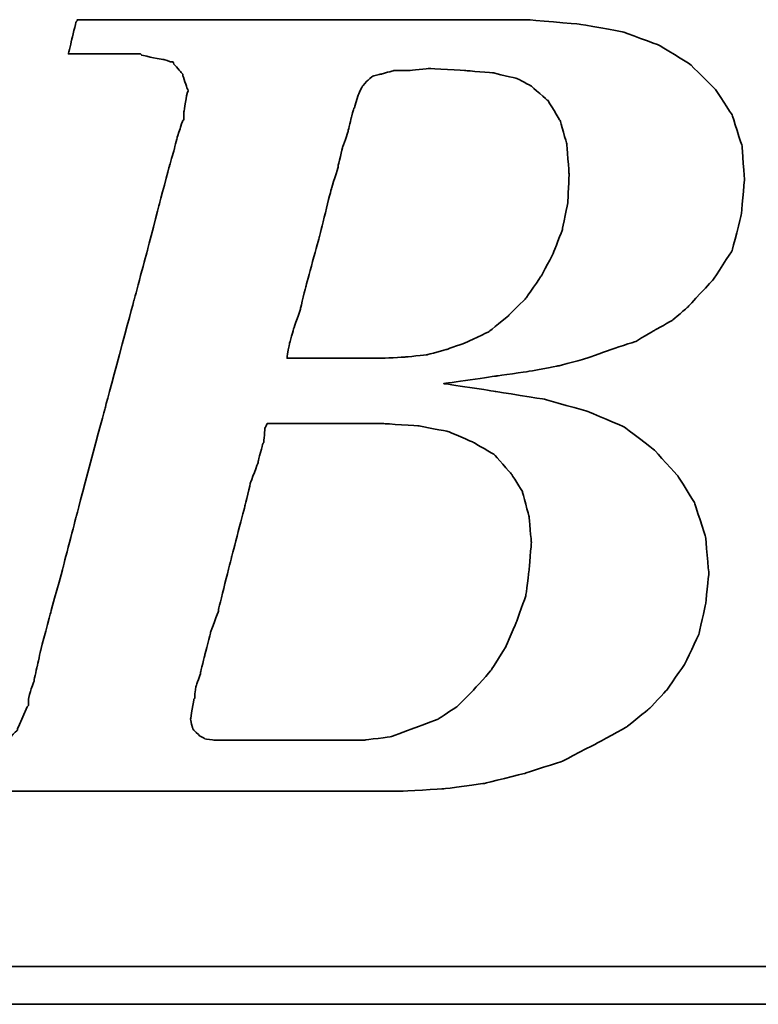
# Model space of a CAD drawing. Header units: millimetres. Extents: x 399 to 570, y 443 to 549.
# Tile 23 of 40: x 532.47 to 533.98, y 505.84 to 507.84. Entities that reach past the tile are written whole.
import ezdxf

# ---------------------------------------------------------------- set-up
doc = ezdxf.new("R2010")
doc.units = ezdxf.units.MM
doc.header["$LTSCALE"] = 0.1
doc.layers.add('DIM', color=4, linetype='CONTINUOUS')
doc.layers.add('layer 1', color=7, linetype='CONTINUOUS')

# ---------------------------------------------------------------- blocks, each defined once
blk = doc.blocks.new('TBI MOTION logo(完整正式版)')
at = {"layer": 'layer 1', "color": 22, "lineweight": 35}
for points, knots in [([(-64.65375, -6.86375), (-64.65375, -6.86375), (-64.84375, -7.29625), (-64.84375, -7.29625), (-64.84375, -7.29625), (-64.84375, -7.29625), (-64.86875, -7.34375), (-64.86875, -7.34375), (-64.86875, -7.34375), (-64.86875, -7.34375), (-64.86875, -7.36875), (-64.86875, -7.36875), (-64.86875, -7.36875), (-64.86875, -7.36875), (-65.15375, -7.65375), (-65.15375, -7.65375), (-65.15375, -7.65375), (-65.15375, -7.65375), (-65.17875, -7.65375), (-65.17875, -7.65375), (-65.17875, -7.65375), (-65.17875, -7.65375), (-65.20375, -7.67875), (-65.20375, -7.67875), (-65.20375, -7.67875), (-65.20375, -7.67875), (-65.58875, -7.87125), (-65.58875, -7.87125), (-65.58875, -7.87125), (-65.58875, -7.87125), (-65.63375, -7.87125), (-65.63375, -7.87125), (-65.63375, -7.87125), (-65.63375, -7.87125), (-65.65875, -7.89375), (-65.65875, -7.89375), (-65.65875, -7.89375), (-65.65875, -7.89375), (-66.09375, -7.94375), (-66.09375, -7.94375), (-66.09375, -7.94375), (-66.09375, -7.94375), (-66.11375, -7.94375), (-66.11375, -7.94375), (-66.11375, -7.94375), (-66.11375, -7.94375), (-66.16375, -7.94375), (-66.16375, -7.94375), (-66.16375, -7.94375), (-66.16375, -7.94375), (-66.30875, -7.94375), (-66.30875, -7.94375), (-66.30875, -7.94375), (-66.30875, -7.94375), (-66.69375, -7.94375), (-66.69375, -7.94375), (-66.69375, -7.94375), (-66.69375, -7.94375), (-67.07375, -7.94375), (-67.07375, -7.94375), (-67.07375, -7.94375), (-67.07375, -7.94375), (-67.12375, -7.94375), (-67.12375, -7.94375), (-67.12375, -7.94375), (-67.12375, -7.94375), (-67.12375, -7.96625), (-67.12375, -7.96625), (-67.12375, -7.96625), (-67.12375, -7.96625), (-67.14875, -7.99125), (-67.14875, -7.99125), (-67.14875, -7.99125), (-67.14875, -7.99125), (-67.24375, -8.34875), (-67.24375, -8.34875), (-67.24375, -8.34875), (-67.24375, -8.34875), (-67.31375, -8.68625), (-67.31375, -8.68625), (-67.31375, -8.68625), (-67.31375, -8.68625), (-67.26875, -8.68625), (-67.26875, -8.68625), (-67.26875, -8.68625), (-67.26875, -8.68625), (-67.07375, -8.68625), (-67.07375, -8.68625), (-67.07375, -8.68625), (-67.07375, -8.68625), (-66.54875, -8.68625), (-66.54875, -8.68625), (-66.54875, -8.68625), (-66.54875, -8.68625), (-65.82625, -8.68625), (-65.82625, -8.68625), (-65.82625, -8.68625), (-65.82625, -8.68625), (-65.01375, -8.68625), (-65.01375, -8.68625), (-65.01375, -8.68625), (-65.01375, -8.68625), (-64.05375, -8.68625), (-64.05375, -8.68625), (-64.05375, -8.68625), (-64.05375, -8.68625), (-62.08375, -8.68625), (-62.08375, -8.68625), (-62.08375, -8.68625), (-62.08375, -8.68625), (-60.06875, -8.68625), (-60.06875, -8.68625), (-60.06875, -8.68625), (-60.06875, -8.68625), (-59.10875, -8.68625), (-59.10875, -8.68625), (-59.10875, -8.68625), (-59.10875, -8.68625), (-58.29375, -8.68625), (-58.29375, -8.68625), (-58.29375, -8.68625), (-58.29375, -8.68625), (-57.57375, -8.68625), (-57.57375, -8.68625), (-57.57375, -8.68625), (-57.57375, -8.68625), (-57.04875, -8.68625), (-57.04875, -8.68625), (-57.04875, -8.68625), (-57.04875, -8.68625), (-56.85375, -8.68625), (-56.85375, -8.68625), (-56.85375, -8.68625), (-56.85375, -8.68625), (-56.70875, -8.68625), (-56.70875, -8.68625), (-56.70875, -8.68625), (-56.70875, -8.68625), (-56.61375, -8.68625), (-56.61375, -8.68625), (-56.61375, -8.68625), (-56.61375, -8.68625), (-56.56875, -8.68625), (-56.56875, -8.68625), (-56.56875, -8.68625), (-56.56875, -8.68625), (-55.65375, -8.63875), (-55.65375, -8.63875), (-55.65375, -8.63875), (-55.65375, -8.63875), (-54.76875, -8.51875), (-54.76875, -8.51875), (-54.76875, -8.51875), (-54.76875, -8.51875), (-53.90375, -8.30375), (-53.90375, -8.30375), (-53.90375, -8.30375), (-53.90375, -8.30375), (-53.08875, -8.03875), (-53.08875, -8.03875), (-53.08875, -8.03875), (-53.08875, -8.03875), (-52.34375, -7.65375), (-52.34375, -7.65375), (-52.34375, -7.65375), (-52.34375, -7.65375), (-51.69875, -7.29625), (-51.69875, -7.29625), (-51.69875, -7.29625), (-51.69875, -7.29625), (-51.21875, -6.91125), (-51.21875, -6.91125), (-51.21875, -6.91125), (-51.21875, -6.91125), (-50.83375, -6.50375), (-50.83375, -6.50375), (-50.83375, -6.50375), (-50.83375, -6.50375), (-50.44875, -5.94875), (-50.44875, -5.94875), (-50.44875, -5.94875), (-50.44875, -5.94875), (-50.13875, -5.30375), (-50.13875, -5.30375), (-50.13875, -5.30375), (-50.13875, -5.30375), (-49.99375, -4.65375), (-49.99375, -4.65375), (-49.99375, -4.65375), (-49.99375, -4.65375), (-49.92375, -3.98375), (-49.92375, -3.98375), (-49.92375, -3.98375), (-49.92375, -3.98375), (-49.99375, -3.19374), (-49.99375, -3.19374), (-49.99375, -3.19374), (-49.99375, -3.19374), (-50.23374, -2.44874), (-50.23374, -2.44874), (-50.23374, -2.44874), (-50.23374, -2.44874), (-50.59375, -1.87374), (-50.59375, -1.87374), (-50.59375, -1.87374), (-50.59375, -1.87374), (-51.09875, -1.31874), (-51.09875, -1.31874), (-51.09875, -1.31874), (-51.09875, -1.31874), (-51.74375, -0.81875), (-51.74375, -0.81875), (-51.74375, -0.81875), (-51.74375, -0.81875), (-52.53875, -0.48125), (-52.53875, -0.48125), (-52.53875, -0.48125), (-52.53875, -0.48125), (-53.47375, -0.21875), (-53.47375, -0.21875), (-53.47375, -0.21875), (-53.47375, -0.21875), (-54.52875, -0.04874), (-54.52875, -0.04874), (-54.52875, -0.04874), (-54.52875, -0.04874), (-55.65375, 0.12125), (-55.65375, 0.12125), (-55.65375, 0.12125), (-55.65375, 0.12125), (-54.50375, 0.28624), (-54.50375, 0.28624), (-54.50375, 0.28624), (-54.50375, 0.28624), (-53.83375, 0.38124), (-53.83375, 0.38124), (-53.83375, 0.38124), (-53.83375, 0.38124), (-53.18375, 0.50125), (-53.18375, 0.50125), (-53.18375, 0.50125), (-53.18375, 0.50125), (-52.55875, 0.66874), (-52.55875, 0.66874), (-52.55875, 0.66874), (-52.55875, 0.66874), (-52.03375, 0.86124), (-52.03375, 0.86124), (-52.03375, 0.86124), (-52.03375, 0.86124), (-51.50374, 1.03124), (-51.50374, 1.03124), (-51.50374, 1.03124), (-51.50374, 1.03124), (-51.09875, 1.27125), (-51.09875, 1.27125), (-51.09875, 1.27125), (-51.09875, 1.27125), (-50.71375, 1.48624), (-50.71375, 1.48624), (-50.71375, 1.48624), (-50.71375, 1.48624), (-50.37625, 1.77625), (-50.37625, 1.77625), (-50.37625, 1.77625), (-50.37625, 1.77625), (-49.82375, 2.37625), (-49.82375, 2.37625), (-49.82375, 2.37625), (-49.82375, 2.37625), (-49.41875, 2.99625), (-49.41875, 2.99625), (-49.41875, 2.99625), (-49.41875, 2.99625), (-49.22375, 3.76625), (-49.22375, 3.76625), (-49.22375, 3.76625), (-49.22375, 3.76625), (-49.15375, 4.50874), (-49.15375, 4.50874), (-49.15375, 4.50874), (-49.15375, 4.50874), (-49.20375, 5.25125), (-49.20375, 5.25125), (-49.20375, 5.25125), (-49.20375, 5.25125), (-49.41875, 5.92625), (-49.41875, 5.92625), (-49.41875, 5.92625), (-49.41875, 5.92625), (-49.77875, 6.47625), (-49.77875, 6.47625), (-49.77875, 6.47625), (-49.77875, 6.47625), (-50.33125, 7.02624), (-50.33125, 7.02624), (-50.33125, 7.02624), (-50.33125, 7.02624), (-51.00125, 7.43625), (-51.00125, 7.43625), (-51.00125, 7.43625), (-51.00125, 7.43625), (-51.79375, 7.72625), (-51.79375, 7.72625), (-51.79375, 7.72625), (-51.79375, 7.72625), (-52.72875, 7.89124), (-52.72875, 7.89124), (-52.72875, 7.89124), (-52.72875, 7.89124), (-53.83375, 7.98625), (-53.83375, 7.98625), (-53.83375, 7.98625), (-53.83375, 7.98625), (-53.92875, 7.98625), (-53.92875, 7.98625), (-53.92875, 7.98625), (-53.92875, 7.98625), (-54.26375, 7.98625), (-54.26375, 7.98625), (-54.26375, 7.98625), (-54.26375, 7.98625), (-54.74375, 7.98625), (-54.74375, 7.98625), (-54.74375, 7.98625), (-54.74375, 7.98625), (-55.36875, 7.98625), (-55.36875, 7.98625), (-55.36875, 7.98625), (-55.36875, 7.98625), (-56.13375, 7.98625), (-56.13375, 7.98625), (-56.13375, 7.98625), (-56.13375, 7.98625), (-56.94875, 7.98625), (-56.94875, 7.98625), (-56.94875, 7.98625), (-56.94875, 7.98625), (-58.77625, 7.98625), (-58.77625, 7.98625), (-58.77625, 7.98625), (-58.77625, 7.98625), (-60.59875, 7.98625), (-60.59875, 7.98625), (-60.59875, 7.98625), (-60.59875, 7.98625), (-61.41375, 7.98625), (-61.41375, 7.98625), (-61.41375, 7.98625), (-61.41375, 7.98625), (-62.17875, 7.98625), (-62.17875, 7.98625), (-62.17875, 7.98625), (-62.17875, 7.98625), (-62.80375, 7.98625), (-62.80375, 7.98625), (-62.80375, 7.98625), (-62.80375, 7.98625), (-63.30625, 7.98625), (-63.30625, 7.98625), (-63.30625, 7.98625), (-63.30625, 7.98625), (-63.57375, 7.98625), (-63.57375, 7.98625), (-63.57375, 7.98625), (-63.57375, 7.98625), (-63.57375, 7.96375), (-63.57375, 7.96375), (-63.57375, 7.96375), (-63.57375, 7.96375), (-63.59875, 7.94125), (-63.59875, 7.94125), (-63.59875, 7.94125), (-63.59875, 7.94125), (-63.69375, 7.55625), (-63.69375, 7.55625), (-63.69375, 7.55625), (-63.69375, 7.55625), (-63.76375, 7.24624), (-63.76375, 7.24624), (-63.76375, 7.24624), (-63.76375, 7.24624), (-63.23875, 7.24624), (-63.23875, 7.24624), (-63.23875, 7.24624), (-63.23875, 7.24624), (-62.75875, 7.24624), (-62.75875, 7.24624), (-62.75875, 7.24624), (-62.75875, 7.24624), (-62.61125, 7.24624), (-62.61125, 7.24624), (-62.61125, 7.24624), (-62.61125, 7.24624), (-62.56625, 7.24624), (-62.56625, 7.24624), (-62.56625, 7.24624), (-62.56625, 7.24624), (-62.22875, 7.24624), (-62.22875, 7.24624), (-62.22875, 7.24624), (-62.22875, 7.24624), (-62.20375, 7.24624), (-62.20375, 7.24624), (-62.20375, 7.24624), (-62.20375, 7.24624), (-62.17875, 7.21875), (-62.17875, 7.21875), (-62.17875, 7.21875), (-62.17875, 7.21875), (-61.96375, 7.17125), (-61.96375, 7.17125), (-61.96375, 7.17125), (-61.96375, 7.17125), (-61.72375, 7.12624), (-61.72375, 7.12624), (-61.72375, 7.12624), (-61.72375, 7.12624), (-61.70375, 7.12624), (-61.70375, 7.12624), (-61.70375, 7.12624), (-61.70375, 7.12624), (-61.55875, 7.07624), (-61.55875, 7.07624), (-61.55875, 7.07624), (-61.55875, 7.07624), (-61.50875, 7.07624), (-61.50875, 7.07624), (-61.50875, 7.07624), (-61.50875, 7.07624), (-61.48375, 7.02624), (-61.48375, 7.02624), (-61.48375, 7.02624), (-61.48375, 7.02624), (-61.31875, 6.83375), (-61.31875, 6.83375), (-61.31875, 6.83375), (-61.31875, 6.83375), (-61.29375, 6.81125), (-61.29375, 6.81125), (-61.29375, 6.81125), (-61.29375, 6.81125), (-61.29375, 6.78625), (-61.29375, 6.78625), (-61.29375, 6.78625), (-61.29375, 6.78625), (-61.19875, 6.50124), (-61.19875, 6.50124), (-61.19875, 6.50124), (-61.19875, 6.50124), (-61.17375, 6.45124), (-61.17375, 6.45124), (-61.17375, 6.45124), (-61.17375, 6.45124), (-61.19875, 6.40625), (-61.19875, 6.40625), (-61.19875, 6.40625), (-61.19875, 6.40625), (-61.26875, 5.99624), (-61.26875, 5.99624), (-61.26875, 5.99624), (-61.26875, 5.99624), (-61.26875, 5.85125), (-61.26875, 5.85125), (-61.26875, 5.85125), (-61.26875, 5.85125), (-61.26875, 5.82625), (-61.26875, 5.82625), (-61.26875, 5.82625), (-61.26875, 5.82625), (-61.29375, 5.80625), (-61.29375, 5.80625), (-61.29375, 5.80625), (-61.29375, 5.80625), (-61.34125, 5.66125), (-61.34125, 5.66125), (-61.34125, 5.66125), (-61.34125, 5.66125), (-61.41375, 5.44625), (-61.41375, 5.44625), (-61.41375, 5.44625), (-61.41375, 5.44625), (-61.48375, 5.15625), (-61.48375, 5.15625), (-61.48375, 5.15625), (-61.48375, 5.15625), (-61.58375, 4.82124), (-61.58375, 4.82124), (-61.58375, 4.82124), (-61.58375, 4.82124), (-61.79875, 4.00375), (-61.79875, 4.00375), (-61.79875, 4.00375), (-61.79875, 4.00375), (-62.05875, 2.99625), (-62.05875, 2.99625), (-62.05875, 2.99625), (-62.05875, 2.99625), (-62.34875, 1.91625), (-62.34875, 1.91625), (-62.34875, 1.91625), (-62.34875, 1.91625), (-62.97375, -0.41124), (-62.97375, -0.41124), (-62.97375, -0.41124), (-62.97375, -0.41124), (-63.59875, -2.75875), (-63.59875, -2.75875), (-63.59875, -2.75875), (-63.59875, -2.75875), (-63.88375, -3.86374), (-63.88375, -3.86374), (-63.88375, -3.86374), (-63.88375, -3.86374), (-64.14875, -4.82374), (-64.14875, -4.82374), (-64.14875, -4.82374), (-64.14875, -4.82374), (-64.36375, -5.64125), (-64.36375, -5.64125), (-64.36375, -5.64125), (-64.36375, -5.64125), (-64.43625, -5.97625), (-64.43625, -5.97625), (-64.43625, -5.97625), (-64.43625, -5.97625), (-64.50875, -6.28625), (-64.50875, -6.28625), (-64.50875, -6.28625), (-64.50875, -6.28625), (-64.50875, -6.30875), (-64.50875, -6.30875), (-64.50875, -6.30875), (-64.50875, -6.30875), (-64.57875, -6.50375), (-64.57875, -6.50375), (-64.57875, -6.50375), (-64.57875, -6.50375), (-64.62875, -6.69625), (-64.62875, -6.69625), (-64.62875, -6.69625), (-64.62875, -6.69625), (-64.62875, -6.76875), (-64.62875, -6.76875), (-64.62875, -6.76875), (-64.62875, -6.76875), (-64.62875, -6.81375), (-64.62875, -6.81375), (-64.62875, -6.81375), (-64.62875, -6.81375), (-64.62875, -6.83875), (-64.62875, -6.83875), (-64.62875, -6.83875), (-64.62875, -6.83875), (-64.65375, -6.86375), (-64.65375, -6.86375)], [0, 0, 0, 0, 0.00719424, 0.00719424, 0.00719424, 0.00719425, 0.01438849, 0.01438849, 0.01438849, 0.0143885, 0.02158273, 0.02158273, 0.02158273, 0.02158274, 0.02877698, 0.02877698, 0.02877698, 0.02877699, 0.03597122, 0.03597122, 0.03597122, 0.03597123, 0.04316547, 0.04316547, 0.04316547, 0.04316548, 0.05035971, 0.05035971, 0.05035971, 0.05035972, 0.05755396, 0.05755396, 0.05755396, 0.05755397, 0.0647482, 0.0647482, 0.0647482, 0.06474821, 0.07194245, 0.07194245, 0.07194245, 0.07194246, 0.07913669, 0.07913669, 0.07913669, 0.0791367, 0.08633094, 0.08633094, 0.08633094, 0.08633095, 0.09352518, 0.09352518, 0.09352518, 0.09352519, 0.10071942, 0.10071942, 0.10071942, 0.10071943, 0.10791367, 0.10791367, 0.10791367, 0.10791368, 0.11510791, 0.11510791, 0.11510791, 0.11510792, 0.12230216, 0.12230216, 0.12230216, 0.12230217, 0.1294964, 0.1294964, 0.1294964, 0.12949641, 0.13669065, 0.13669065, 0.13669065, 0.13669066, 0.14388489, 0.14388489, 0.14388489, 0.1438849, 0.15107914, 0.15107914, 0.15107914, 0.15107915, 0.15827338, 0.15827338, 0.15827338, 0.15827339, 0.16546763, 0.16546763, 0.16546763, 0.16546764, 0.17266187, 0.17266187, 0.17266187, 0.17266188, 0.17985612, 0.17985612, 0.17985612, 0.17985613, 0.18705036, 0.18705036, 0.18705036, 0.18705037, 0.1942446, 0.1942446, 0.1942446, 0.19424461, 0.20143885, 0.20143885, 0.20143885, 0.20143886, 0.20863309, 0.20863309, 0.20863309, 0.2086331, 0.21582734, 0.21582734, 0.21582734, 0.21582735, 0.22302158, 0.22302158, 0.22302158, 0.22302159, 0.23021583, 0.23021583, 0.23021583, 0.23021584, 0.23741007, 0.23741007, 0.23741007, 0.23741008, 0.24460432, 0.24460432, 0.24460432, 0.24460433, 0.25179856, 0.25179856, 0.25179856, 0.25179857, 0.25899281, 0.25899281, 0.25899281, 0.25899282, 0.26618705, 0.26618705, 0.26618705, 0.26618706, 0.27338129, 0.27338129, 0.27338129, 0.2733813, 0.28057554, 0.28057554, 0.28057554, 0.28057555, 0.28776978, 0.28776978, 0.28776978, 0.28776979, 0.29496403, 0.29496403, 0.29496403, 0.29496404, 0.30215827, 0.30215827, 0.30215827, 0.30215828, 0.30935252, 0.30935252, 0.30935252, 0.30935253, 0.31654676, 0.31654676, 0.31654676, 0.31654677, 0.32374101, 0.32374101, 0.32374101, 0.32374102, 0.33093525, 0.33093525, 0.33093525, 0.33093526, 0.3381295, 0.3381295, 0.3381295, 0.33812951, 0.34532374, 0.34532374, 0.34532374, 0.34532375, 0.35251799, 0.35251799, 0.35251799, 0.352518, 0.35971223, 0.35971223, 0.35971223, 0.35971224, 0.36690647, 0.36690647, 0.36690647, 0.36690648, 0.37410072, 0.37410072, 0.37410072, 0.37410073, 0.38129496, 0.38129496, 0.38129496, 0.38129497, 0.38848921, 0.38848921, 0.38848921, 0.38848922, 0.39568345, 0.39568345, 0.39568345, 0.39568346, 0.4028777, 0.4028777, 0.4028777, 0.40287771, 0.41007194, 0.41007194, 0.41007194, 0.41007195, 0.41726619, 0.41726619, 0.41726619, 0.4172662, 0.42446043, 0.42446043, 0.42446043, 0.42446044, 0.43165468, 0.43165468, 0.43165468, 0.43165469, 0.43884892, 0.43884892, 0.43884892, 0.43884893, 0.44604317, 0.44604317, 0.44604317, 0.44604318, 0.45323741, 0.45323741, 0.45323741, 0.45323742, 0.46043165, 0.46043165, 0.46043165, 0.46043166, 0.4676259, 0.4676259, 0.4676259, 0.46762591, 0.47482014, 0.47482014, 0.47482014, 0.47482015, 0.48201439, 0.48201439, 0.48201439, 0.4820144, 0.48920863, 0.48920863, 0.48920863, 0.48920864, 0.49640288, 0.49640288, 0.49640288, 0.49640289, 0.50359712, 0.50359712, 0.50359712, 0.50359713, 0.51079137, 0.51079137, 0.51079137, 0.51079138, 0.51798561, 0.51798561, 0.51798561, 0.51798562, 0.52517986, 0.52517986, 0.52517986, 0.52517987, 0.5323741, 0.5323741, 0.5323741, 0.53237411, 0.53956835, 0.53956835, 0.53956835, 0.53956836, 0.54676259, 0.54676259, 0.54676259, 0.5467626, 0.55395683, 0.55395683, 0.55395683, 0.55395684, 0.56115108, 0.56115108, 0.56115108, 0.56115109, 0.56834532, 0.56834532, 0.56834532, 0.56834533, 0.57553957, 0.57553957, 0.57553957, 0.57553958, 0.58273381, 0.58273381, 0.58273381, 0.58273382, 0.58992806, 0.58992806, 0.58992806, 0.58992807, 0.5971223, 0.5971223, 0.5971223, 0.59712231, 0.60431655, 0.60431655, 0.60431655, 0.60431656, 0.61151079, 0.61151079, 0.61151079, 0.6115108, 0.61870504, 0.61870504, 0.61870504, 0.61870505, 0.62589928, 0.62589928, 0.62589928, 0.62589929, 0.63309353, 0.63309353, 0.63309353, 0.63309354, 0.64028777, 0.64028777, 0.64028777, 0.64028778, 0.64748201, 0.64748201, 0.64748201, 0.64748202, 0.65467626, 0.65467626, 0.65467626, 0.65467627, 0.6618705, 0.6618705, 0.6618705, 0.66187051, 0.66906475, 0.66906475, 0.66906475, 0.66906476, 0.67625899, 0.67625899, 0.67625899, 0.676259, 0.68345324, 0.68345324, 0.68345324, 0.68345325, 0.69064748, 0.69064748, 0.69064748, 0.69064749, 0.69784173, 0.69784173, 0.69784173, 0.69784174, 0.70503597, 0.70503597, 0.70503597, 0.70503598, 0.71223022, 0.71223022, 0.71223022, 0.71223023, 0.71942446, 0.71942446, 0.71942446, 0.71942447, 0.72661871, 0.72661871, 0.72661871, 0.72661872, 0.73381295, 0.73381295, 0.73381295, 0.73381296, 0.74100719, 0.74100719, 0.74100719, 0.7410072, 0.74820144, 0.74820144, 0.74820144, 0.74820145, 0.75539568, 0.75539568, 0.75539568, 0.75539569, 0.76258993, 0.76258993, 0.76258993, 0.76258994, 0.76978417, 0.76978417, 0.76978417, 0.76978418, 0.77697842, 0.77697842, 0.77697842, 0.77697843, 0.78417266, 0.78417266, 0.78417266, 0.78417267, 0.79136691, 0.79136691, 0.79136691, 0.79136692, 0.79856115, 0.79856115, 0.79856115, 0.79856116, 0.8057554, 0.8057554, 0.8057554, 0.80575541, 0.81294964, 0.81294964, 0.81294964, 0.81294965, 0.82014388, 0.82014388, 0.82014388, 0.82014389, 0.82733813, 0.82733813, 0.82733813, 0.82733814, 0.83453237, 0.83453237, 0.83453237, 0.83453238, 0.84172662, 0.84172662, 0.84172662, 0.84172663, 0.84892086, 0.84892086, 0.84892086, 0.84892087, 0.85611511, 0.85611511, 0.85611511, 0.85611512, 0.86330935, 0.86330935, 0.86330935, 0.86330936, 0.8705036, 0.8705036, 0.8705036, 0.87050361, 0.87769784, 0.87769784, 0.87769784, 0.87769785, 0.88489209, 0.88489209, 0.88489209, 0.8848921, 0.89208633, 0.89208633, 0.89208633, 0.89208634, 0.89928058, 0.89928058, 0.89928058, 0.89928059, 0.90647482, 0.90647482, 0.90647482, 0.90647483, 0.91366906, 0.91366906, 0.91366906, 0.91366907, 0.92086331, 0.92086331, 0.92086331, 0.92086332, 0.92805755, 0.92805755, 0.92805755, 0.92805756, 0.9352518, 0.9352518, 0.9352518, 0.93525181, 0.94244604, 0.94244604, 0.94244604, 0.94244605, 0.94964029, 0.94964029, 0.94964029, 0.9496403, 0.95683453, 0.95683453, 0.95683453, 0.95683454, 0.96402878, 0.96402878, 0.96402878, 0.96402879, 0.97122302, 0.97122302, 0.97122302, 0.97122303, 0.97841727, 0.97841727, 0.97841727, 0.97841728, 0.98561151, 0.98561151, 0.98561151, 0.98561152, 0.99280576, 0.99280576, 0.99280576, 0.99280577, 1, 1, 1, 1]), ([(-57.50375, 6.35625), (-57.50375, 6.35625), (-57.57375, 6.11625), (-57.57375, 6.11625), (-57.57375, 6.11625), (-57.57375, 6.11625), (-57.57375, 6.09125), (-57.57375, 6.09125), (-57.57375, 6.09125), (-57.57375, 6.09125), (-57.59875, 6.06625), (-57.59875, 6.06625), (-57.59875, 6.06625), (-57.59875, 6.06625), (-57.64875, 5.87625), (-57.64875, 5.87625), (-57.64875, 5.87625), (-57.64875, 5.87625), (-57.71875, 5.58875), (-57.71875, 5.58875), (-57.71875, 5.58875), (-57.71875, 5.58875), (-57.71875, 5.56625), (-57.71875, 5.56625), (-57.71875, 5.56625), (-57.71875, 5.56625), (-57.83875, 5.23125), (-57.83875, 5.23125), (-57.83875, 5.23125), (-57.83875, 5.23125), (-57.93625, 4.82124), (-57.93625, 4.82124), (-57.93625, 4.82124), (-57.93625, 4.82124), (-57.93625, 4.79624), (-57.93625, 4.79624), (-57.93625, 4.79624), (-57.93625, 4.79624), (-58.07875, 4.34125), (-58.07875, 4.34125), (-58.07875, 4.34125), (-58.07875, 4.34125), (-58.34375, 3.28625), (-58.34375, 3.28625), (-58.34375, 3.28625), (-58.34375, 3.28625), (-58.62875, 2.23124), (-58.62875, 2.23124), (-58.62875, 2.23124), (-58.62875, 2.23124), (-58.74875, 1.75125), (-58.74875, 1.75125), (-58.74875, 1.75125), (-58.74875, 1.75125), (-58.74875, 1.72625), (-58.74875, 1.72625), (-58.74875, 1.72625), (-58.74875, 1.72625), (-58.89375, 1.31625), (-58.89375, 1.31625), (-58.89375, 1.31625), (-58.89375, 1.31625), (-58.98875, 0.98124), (-58.98875, 0.98124), (-58.98875, 0.98124), (-58.98875, 0.98124), (-59.03875, 0.71625), (-59.03875, 0.71625), (-59.03875, 0.71625), (-59.03875, 0.71625), (-59.03875, 0.66874), (-59.03875, 0.66874), (-59.03875, 0.66874), (-59.03875, 0.66874), (-58.91875, 0.66874), (-58.91875, 0.66874), (-58.91875, 0.66874), (-58.91875, 0.66874), (-58.53375, 0.66874), (-58.53375, 0.66874), (-58.53375, 0.66874), (-58.53375, 0.66874), (-58.10375, 0.66874), (-58.10375, 0.66874), (-58.10375, 0.66874), (-58.10375, 0.66874), (-57.66875, 0.66874), (-57.66875, 0.66874), (-57.66875, 0.66874), (-57.66875, 0.66874), (-57.33375, 0.66874), (-57.33375, 0.66874), (-57.33375, 0.66874), (-57.33375, 0.66874), (-57.09375, 0.66874), (-57.09375, 0.66874), (-57.09375, 0.66874), (-57.09375, 0.66874), (-56.99875, 0.66874), (-56.99875, 0.66874), (-56.99875, 0.66874), (-56.99875, 0.66874), (-56.49375, 0.69374), (-56.49375, 0.69374), (-56.49375, 0.69374), (-56.49375, 0.69374), (-56.01375, 0.74374), (-56.01375, 0.74374), (-56.01375, 0.74374), (-56.01375, 0.74374), (-55.58375, 0.86124), (-55.58375, 0.86124), (-55.58375, 0.86124), (-55.58375, 0.86124), (-55.17375, 1.00624), (-55.17375, 1.00624), (-55.17375, 1.00624), (-55.17375, 1.00624), (-54.67375, 1.24625), (-54.67375, 1.24625), (-54.67375, 1.24625), (-54.67375, 1.24625), (-54.26375, 1.58124), (-54.26375, 1.58124), (-54.26375, 1.58124), (-54.26375, 1.58124), (-53.87875, 1.96374), (-53.87875, 1.96374), (-53.87875, 1.96374), (-53.87875, 1.96374), (-53.54375, 2.44625), (-53.54375, 2.44625), (-53.54375, 2.44625), (-53.54375, 2.44625), (-53.27875, 2.95125), (-53.27875, 2.95125), (-53.27875, 2.95125), (-53.27875, 2.95125), (-53.08875, 3.45124), (-53.08875, 3.45124), (-53.08875, 3.45124), (-53.08875, 3.45124), (-52.96875, 4.05124), (-52.96875, 4.05124), (-52.96875, 4.05124), (-52.96875, 4.05124), (-52.94375, 4.65125), (-52.94375, 4.65125), (-52.94375, 4.65125), (-52.94375, 4.65125), (-52.99375, 5.30125), (-52.99375, 5.30125), (-52.99375, 5.30125), (-52.99375, 5.30125), (-53.13875, 5.80625), (-53.13875, 5.80625), (-53.13875, 5.80625), (-53.13875, 5.80625), (-53.39875, 6.23625), (-53.39875, 6.23625), (-53.39875, 6.23625), (-53.39875, 6.23625), (-53.75875, 6.54875), (-53.75875, 6.54875), (-53.75875, 6.54875), (-53.75875, 6.54875), (-54.07375, 6.71625), (-54.07375, 6.71625), (-54.07375, 6.71625), (-54.07375, 6.71625), (-54.57375, 6.83375), (-54.57375, 6.83375), (-54.57375, 6.83375), (-54.57375, 6.83375), (-55.17375, 6.88625), (-55.17375, 6.88625), (-55.17375, 6.88625), (-55.17375, 6.88625), (-55.96875, 6.93125), (-55.96875, 6.93125), (-55.96875, 6.93125), (-55.96875, 6.93125), (-56.39875, 6.88625), (-56.39875, 6.88625), (-56.39875, 6.88625), (-56.39875, 6.88625), (-56.42125, 6.88625), (-56.42125, 6.88625), (-56.42125, 6.88625), (-56.42125, 6.88625), (-56.73375, 6.88625), (-56.73375, 6.88625), (-56.73375, 6.88625), (-56.73375, 6.88625), (-56.99875, 6.81125), (-56.99875, 6.81125), (-56.99875, 6.81125), (-56.99875, 6.81125), (-57.02375, 6.81125), (-57.02375, 6.81125), (-57.02375, 6.81125), (-57.02375, 6.81125), (-57.18875, 6.76625), (-57.18875, 6.76625), (-57.18875, 6.76625), (-57.18875, 6.76625), (-57.30875, 6.66625), (-57.30875, 6.66625), (-57.30875, 6.66625), (-57.30875, 6.66625), (-57.40875, 6.54875), (-57.40875, 6.54875), (-57.40875, 6.54875), (-57.40875, 6.54875), (-57.50375, 6.35625), (-57.50375, 6.35625)], [0, 0, 0, 0, 0.01851852, 0.01851852, 0.01851852, 0.01851853, 0.03703704, 0.03703704, 0.03703704, 0.03703705, 0.05555556, 0.05555556, 0.05555556, 0.05555557, 0.07407407, 0.07407407, 0.07407407, 0.07407408, 0.09259259, 0.09259259, 0.09259259, 0.0925926, 0.11111111, 0.11111111, 0.11111111, 0.11111112, 0.12962963, 0.12962963, 0.12962963, 0.12962964, 0.14814815, 0.14814815, 0.14814815, 0.14814816, 0.16666667, 0.16666667, 0.16666667, 0.16666668, 0.18518519, 0.18518519, 0.18518519, 0.1851852, 0.2037037, 0.2037037, 0.2037037, 0.20370371, 0.22222222, 0.22222222, 0.22222222, 0.22222223, 0.24074074, 0.24074074, 0.24074074, 0.24074075, 0.25925926, 0.25925926, 0.25925926, 0.25925927, 0.27777778, 0.27777778, 0.27777778, 0.27777779, 0.2962963, 0.2962963, 0.2962963, 0.29629631, 0.31481481, 0.31481481, 0.31481481, 0.31481482, 0.33333333, 0.33333333, 0.33333333, 0.33333334, 0.35185185, 0.35185185, 0.35185185, 0.35185186, 0.37037037, 0.37037037, 0.37037037, 0.37037038, 0.38888889, 0.38888889, 0.38888889, 0.3888889, 0.40740741, 0.40740741, 0.40740741, 0.40740742, 0.42592593, 0.42592593, 0.42592593, 0.42592594, 0.44444444, 0.44444444, 0.44444444, 0.44444445, 0.46296296, 0.46296296, 0.46296296, 0.46296297, 0.48148148, 0.48148148, 0.48148148, 0.48148149, 0.5, 0.5, 0.5, 0.50000001, 0.51851852, 0.51851852, 0.51851852, 0.51851853, 0.53703704, 0.53703704, 0.53703704, 0.53703705, 0.55555556, 0.55555556, 0.55555556, 0.55555557, 0.57407407, 0.57407407, 0.57407407, 0.57407408, 0.59259259, 0.59259259, 0.59259259, 0.5925926, 0.61111111, 0.61111111, 0.61111111, 0.61111112, 0.62962963, 0.62962963, 0.62962963, 0.62962964, 0.64814815, 0.64814815, 0.64814815, 0.64814816, 0.66666667, 0.66666667, 0.66666667, 0.66666668, 0.68518519, 0.68518519, 0.68518519, 0.6851852, 0.7037037, 0.7037037, 0.7037037, 0.70370371, 0.72222222, 0.72222222, 0.72222222, 0.72222223, 0.74074074, 0.74074074, 0.74074074, 0.74074075, 0.75925926, 0.75925926, 0.75925926, 0.75925927, 0.77777778, 0.77777778, 0.77777778, 0.77777779, 0.7962963, 0.7962963, 0.7962963, 0.79629631, 0.81481481, 0.81481481, 0.81481481, 0.81481482, 0.83333333, 0.83333333, 0.83333333, 0.83333334, 0.85185185, 0.85185185, 0.85185185, 0.85185186, 0.87037037, 0.87037037, 0.87037037, 0.87037038, 0.88888889, 0.88888889, 0.88888889, 0.8888889, 0.90740741, 0.90740741, 0.90740741, 0.90740742, 0.92592593, 0.92592593, 0.92592593, 0.92592594, 0.94444444, 0.94444444, 0.94444444, 0.94444445, 0.96296296, 0.96296296, 0.96296296, 0.96296297, 0.98148148, 0.98148148, 0.98148148, 0.98148149, 1, 1, 1, 1]), ([(-61.03125, -6.57375), (-61.03125, -6.57375), (-61.03125, -6.67125), (-61.03125, -6.67125), (-61.03125, -6.67125), (-61.03125, -6.67125), (-61.05375, -6.69625), (-61.05375, -6.69625), (-61.05375, -6.69625), (-61.05375, -6.69625), (-61.12375, -7.12875), (-61.12375, -7.12875), (-61.12375, -7.12875), (-61.12375, -7.12875), (-61.07875, -7.34375), (-61.07875, -7.34375), (-61.07875, -7.34375), (-61.07875, -7.34375), (-60.93375, -7.48875), (-60.93375, -7.48875), (-60.93375, -7.48875), (-60.93375, -7.48875), (-60.81375, -7.55625), (-60.81375, -7.55625), (-60.81375, -7.55625), (-60.81375, -7.55625), (-60.62375, -7.58375), (-60.62375, -7.58375), (-60.62375, -7.58375), (-60.62375, -7.58375), (-60.30875, -7.58375), (-60.30875, -7.58375), (-60.30875, -7.58375), (-60.30875, -7.58375), (-59.97375, -7.58375), (-59.97375, -7.58375), (-59.97375, -7.58375), (-59.97375, -7.58375), (-59.87875, -7.58375), (-59.87875, -7.58375), (-59.87875, -7.58375), (-59.87875, -7.58375), (-59.63625, -7.58375), (-59.63625, -7.58375), (-59.63625, -7.58375), (-59.63625, -7.58375), (-58.96875, -7.58375), (-58.96875, -7.58375), (-58.96875, -7.58375), (-58.96875, -7.58375), (-58.29375, -7.58375), (-58.29375, -7.58375), (-58.29375, -7.58375), (-58.29375, -7.58375), (-58.05375, -7.58375), (-58.05375, -7.58375), (-58.05375, -7.58375), (-58.05375, -7.58375), (-57.98375, -7.58375), (-57.98375, -7.58375), (-57.98375, -7.58375), (-57.98375, -7.58375), (-57.35875, -7.58375), (-57.35875, -7.58375), (-57.35875, -7.58375), (-57.35875, -7.58375), (-56.78375, -7.50875), (-56.78375, -7.50875), (-56.78375, -7.50875), (-56.78375, -7.50875), (-56.27875, -7.31875), (-56.27875, -7.31875), (-56.27875, -7.31875), (-56.27875, -7.31875), (-55.77375, -7.12875), (-55.77375, -7.12875), (-55.77375, -7.12875), (-55.77375, -7.12875), (-55.36875, -6.86375), (-55.36875, -6.86375), (-55.36875, -6.86375), (-55.36875, -6.86375), (-55.00875, -6.50375), (-55.00875, -6.50375), (-55.00875, -6.50375), (-55.00875, -6.50375), (-54.62375, -6.06875), (-54.62375, -6.06875), (-54.62375, -6.06875), (-54.62375, -6.06875), (-54.31375, -5.56875), (-54.31375, -5.56875), (-54.31375, -5.56875), (-54.31375, -5.56875), (-54.07375, -5.01625), (-54.07375, -5.01625), (-54.07375, -5.01625), (-54.07375, -5.01625), (-53.87875, -4.46374), (-53.87875, -4.46374), (-53.87875, -4.46374), (-53.87875, -4.46374), (-53.80875, -3.91375), (-53.80875, -3.91375), (-53.80875, -3.91375), (-53.80875, -3.91375), (-53.75875, -3.31375), (-53.75875, -3.31375), (-53.75875, -3.31375), (-53.75875, -3.31375), (-53.80875, -2.75875), (-53.80875, -2.75875), (-53.80875, -2.75875), (-53.80875, -2.75875), (-53.95375, -2.20875), (-53.95375, -2.20875), (-53.95375, -2.20875), (-53.95375, -2.20875), (-54.19375, -1.82625), (-54.19375, -1.82625), (-54.19375, -1.82625), (-54.19375, -1.82625), (-54.55375, -1.41875), (-54.55375, -1.41875), (-54.55375, -1.41875), (-54.55375, -1.41875), (-55.00875, -1.15125), (-55.00875, -1.15125), (-55.00875, -1.15125), (-55.00875, -1.15125), (-55.56125, -0.91375), (-55.56125, -0.91375), (-55.56125, -0.91375), (-55.56125, -0.91375), (-56.18125, -0.79375), (-56.18125, -0.79375), (-56.18125, -0.79375), (-56.18125, -0.79375), (-56.94875, -0.74374), (-56.94875, -0.74374), (-56.94875, -0.74374), (-56.94875, -0.74374), (-56.99875, -0.74374), (-56.99875, -0.74374), (-56.99875, -0.74374), (-56.99875, -0.74374), (-57.09375, -0.74374), (-57.09375, -0.74374), (-57.09375, -0.74374), (-57.09375, -0.74374), (-57.38375, -0.74374), (-57.38375, -0.74374), (-57.38375, -0.74374), (-57.38375, -0.74374), (-57.76875, -0.74374), (-57.76875, -0.74374), (-57.76875, -0.74374), (-57.76875, -0.74374), (-58.24625, -0.74374), (-58.24625, -0.74374), (-58.24625, -0.74374), (-58.24625, -0.74374), (-58.72875, -0.74374), (-58.72875, -0.74374), (-58.72875, -0.74374), (-58.72875, -0.74374), (-59.20875, -0.74374), (-59.20875, -0.74374), (-59.20875, -0.74374), (-59.20875, -0.74374), (-59.46875, -0.74374), (-59.46875, -0.74374), (-59.46875, -0.74374), (-59.46875, -0.74374), (-59.51625, -0.83875), (-59.51625, -0.83875), (-59.51625, -0.83875), (-59.51625, -0.83875), (-59.54375, -1.15125), (-59.54375, -1.15125), (-59.54375, -1.15125), (-59.54375, -1.15125), (-59.56375, -1.17874), (-59.56375, -1.17874), (-59.56375, -1.17874), (-59.56375, -1.17874), (-59.66375, -1.55875), (-59.66375, -1.55875), (-59.66375, -1.55875), (-59.66375, -1.55875), (-59.66375, -1.58375), (-59.66375, -1.58375), (-59.66375, -1.58375), (-59.66375, -1.58375), (-59.82875, -2.01874), (-59.82875, -2.01874), (-59.82875, -2.01874), (-59.82875, -2.01874), (-59.94875, -2.52125), (-59.94875, -2.52125), (-59.94875, -2.52125), (-59.94875, -2.52125), (-60.23875, -3.62375), (-60.23875, -3.62375), (-60.23875, -3.62375), (-60.23875, -3.62375), (-60.52375, -4.77624), (-60.52375, -4.77624), (-60.52375, -4.77624), (-60.52375, -4.77624), (-60.52375, -4.79874), (-60.52375, -4.79874), (-60.52375, -4.79874), (-60.52375, -4.79874), (-60.69125, -5.25375), (-60.69125, -5.25375), (-60.69125, -5.25375), (-60.69125, -5.25375), (-60.81375, -5.73625), (-60.81375, -5.73625), (-60.81375, -5.73625), (-60.81375, -5.73625), (-60.90875, -6.11875), (-60.90875, -6.11875), (-60.90875, -6.11875), (-60.90875, -6.11875), (-60.90875, -6.14375), (-60.90875, -6.14375), (-60.90875, -6.14375), (-60.90875, -6.14375), (-61.00375, -6.40875), (-61.00375, -6.40875), (-61.00375, -6.40875), (-61.00375, -6.40875), (-61.03125, -6.57375), (-61.03125, -6.57375)], [0, 0, 0, 0, 0.01694915, 0.01694915, 0.01694915, 0.01694916, 0.03389831, 0.03389831, 0.03389831, 0.03389832, 0.05084746, 0.05084746, 0.05084746, 0.05084747, 0.06779661, 0.06779661, 0.06779661, 0.06779662, 0.08474576, 0.08474576, 0.08474576, 0.08474577, 0.10169492, 0.10169492, 0.10169492, 0.10169493, 0.11864407, 0.11864407, 0.11864407, 0.11864408, 0.13559322, 0.13559322, 0.13559322, 0.13559323, 0.15254237, 0.15254237, 0.15254237, 0.15254238, 0.16949153, 0.16949153, 0.16949153, 0.16949154, 0.18644068, 0.18644068, 0.18644068, 0.18644069, 0.20338983, 0.20338983, 0.20338983, 0.20338984, 0.22033898, 0.22033898, 0.22033898, 0.22033899, 0.23728814, 0.23728814, 0.23728814, 0.23728815, 0.25423729, 0.25423729, 0.25423729, 0.2542373, 0.27118644, 0.27118644, 0.27118644, 0.27118645, 0.28813559, 0.28813559, 0.28813559, 0.2881356, 0.30508475, 0.30508475, 0.30508475, 0.30508476, 0.3220339, 0.3220339, 0.3220339, 0.32203391, 0.33898305, 0.33898305, 0.33898305, 0.33898306, 0.3559322, 0.3559322, 0.3559322, 0.35593221, 0.37288136, 0.37288136, 0.37288136, 0.37288137, 0.38983051, 0.38983051, 0.38983051, 0.38983052, 0.40677966, 0.40677966, 0.40677966, 0.40677967, 0.42372881, 0.42372881, 0.42372881, 0.42372882, 0.44067797, 0.44067797, 0.44067797, 0.44067798, 0.45762712, 0.45762712, 0.45762712, 0.45762713, 0.47457627, 0.47457627, 0.47457627, 0.47457628, 0.49152542, 0.49152542, 0.49152542, 0.49152543, 0.50847458, 0.50847458, 0.50847458, 0.50847459, 0.52542373, 0.52542373, 0.52542373, 0.52542374, 0.54237288, 0.54237288, 0.54237288, 0.54237289, 0.55932203, 0.55932203, 0.55932203, 0.55932204, 0.57627119, 0.57627119, 0.57627119, 0.5762712, 0.59322034, 0.59322034, 0.59322034, 0.59322035, 0.61016949, 0.61016949, 0.61016949, 0.6101695, 0.62711864, 0.62711864, 0.62711864, 0.62711865, 0.6440678, 0.6440678, 0.6440678, 0.64406781, 0.66101695, 0.66101695, 0.66101695, 0.66101696, 0.6779661, 0.6779661, 0.6779661, 0.67796611, 0.69491525, 0.69491525, 0.69491525, 0.69491526, 0.71186441, 0.71186441, 0.71186441, 0.71186442, 0.72881356, 0.72881356, 0.72881356, 0.72881357, 0.74576271, 0.74576271, 0.74576271, 0.74576272, 0.76271186, 0.76271186, 0.76271186, 0.76271187, 0.77966102, 0.77966102, 0.77966102, 0.77966103, 0.79661017, 0.79661017, 0.79661017, 0.79661018, 0.81355932, 0.81355932, 0.81355932, 0.81355933, 0.83050847, 0.83050847, 0.83050847, 0.83050848, 0.84745763, 0.84745763, 0.84745763, 0.84745764, 0.86440678, 0.86440678, 0.86440678, 0.86440679, 0.88135593, 0.88135593, 0.88135593, 0.88135594, 0.89830508, 0.89830508, 0.89830508, 0.89830509, 0.91525424, 0.91525424, 0.91525424, 0.91525425, 0.93220339, 0.93220339, 0.93220339, 0.9322034, 0.94915254, 0.94915254, 0.94915254, 0.94915255, 0.96610169, 0.96610169, 0.96610169, 0.9661017, 0.98305085, 0.98305085, 0.98305085, 0.98305086, 1, 1, 1, 1]), ([(75.90875, -9.47875), (75.90875, -9.47875), (75.90875, -12.28625), (75.90875, -12.28625), (75.90875, -12.28625), (75.90875, -12.28625), (75.90875, -12.47875), (75.90875, -12.47875), (75.90875, -12.47875), (75.90875, -12.47875), (75.71625, -12.47875), (75.71625, -12.47875), (75.71625, -12.47875), (75.71625, -12.47875), (-88.32875, -12.47875), (-88.32875, -12.47875), (-88.32875, -12.47875), (-88.32875, -12.47875), (-88.32875, -13.29375), (-88.32875, -13.29375), (-88.32875, -13.29375), (-88.32875, -13.29375), (82.89125, -13.29375), (82.89125, -13.29375), (82.89125, -13.29375), (82.89125, -13.29375), (75.90875, -9.47875), (75.90875, -9.47875)], [0, 0, 0, 0, 0.14285714, 0.14285714, 0.14285714, 0.14285715, 0.28571429, 0.28571429, 0.28571429, 0.2857143, 0.42857143, 0.42857143, 0.42857143, 0.42857144, 0.57142857, 0.57142857, 0.57142857, 0.57142858, 0.71428571, 0.71428571, 0.71428571, 0.71428572, 0.85714286, 0.85714286, 0.85714286, 0.85714287, 1, 1, 1, 1])]:
    blk.add_open_spline(points, degree=3, knots=knots, dxfattribs=at)

msp = doc.modelspace()

# ---------------------------------------------------------------- block references
at = {"layer": 'DIM', "color": 7, "xscale": 0.0941540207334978, "yscale": 0.0941540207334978, "zscale": 0.0941540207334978}
msp.add_blockref('TBI MOTION logo(完整正式版)', (538.5768, 507.0924), dxfattribs=at)

doc.saveas('drawing.dxf')
